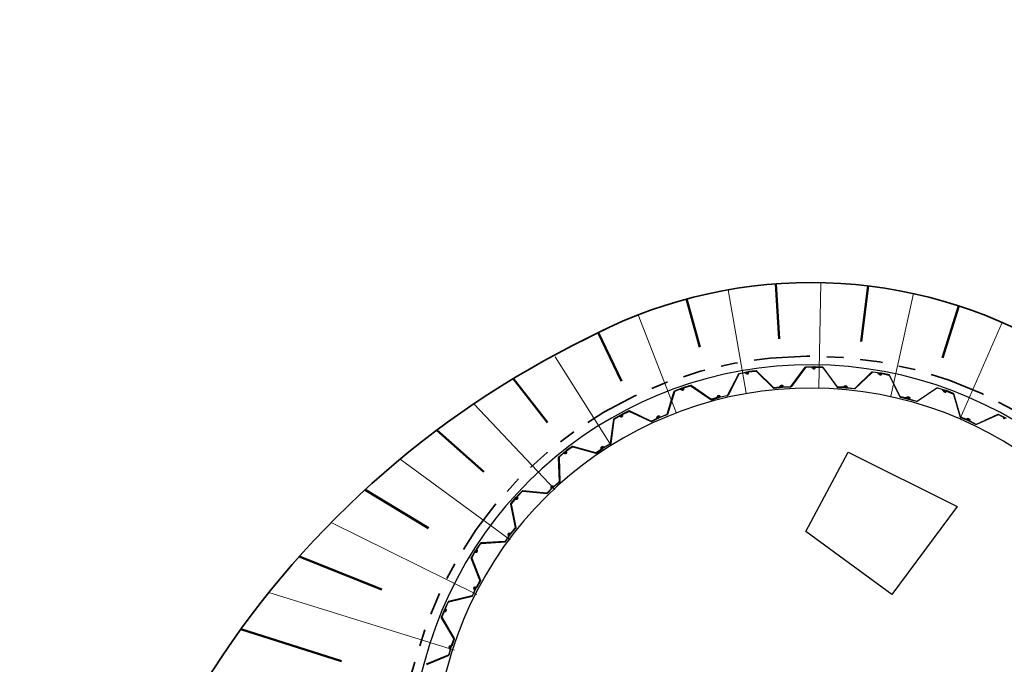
# Model space of a CAD drawing. Header units: metres. Extents: x 103182 to 107392, y 427230 to 428724.
# Tile 18 of 42: x 104658 to 104680, y 428210 to 428224. Entities that reach past the tile are written whole.
import ezdxf

# ---------------------------------------------------------------- set-up
doc = ezdxf.new("R2010")
doc.units = ezdxf.units.M
doc.linetypes.add('RI-DRAINAGE', pattern=[19.2, 6, -1.8, 1.8, -1.8, 2.4, -1.8, 1.8, -1.8])
doc.layers.add('!tm_contour_wel', color=5, linetype='Continuous')
for name, color, linetype, lineweight in [('N-CO-FC-DAMWAND_STAAL-G', 140, 'Continuous', 25), ('N-WE-GW-TALUDARCERING_KORT-G', 96, 'Continuous', 50), ('N-WE-GW-TALUDARCERING_LANG-G', 96, 'Continuous', 18), ('N-WE-GW-WATERGANG-G', 96, 'Continuous', 35), ('N-WE-RI-DRAINAGE_DRAIN-G', 90, 'RI-DRAINAGE', 35)]:
    doc.layers.add(name, color=color, linetype=linetype, lineweight=lineweight)

# ---------------------------------------------------------------- blocks, each defined once
blk = doc.blocks.new('Perenlaantje+Akenwijk')
at = {"layer": '!tm_contour_wel', "color": 251}
blk.add_polyline3d([(104677.09, 428211.926, -0.698), (104675.25, 428213.281, -0.695), (104676.156, 428214.981, -0.617), (104678.492, 428213.812, -0.644)], close=True, dxfattribs=at)
for points in [[(104673.363, 428216.169, -0.088672), (104673.362, 428216.172), (104673.361, 428216.178, -0.414214), (104673.37, 428216.193), (104673.393, 428216.197, -0.385314), (104673.407, 428216.189), (104673.412, 428216.173, 0.385314), (104673.421, 428216.167), (104673.564, 428216.197, 0.227194), (104673.578, 428216.207), (104673.812, 428216.661, -0.227194), (104673.822, 428216.669), (104673.992, 428216.704, -0.414214), (104674.006, 428216.694), (104674.007, 428216.688, -0.17875), (104674.006, 428216.681, -0.219232), (104673.993, 428216.671), (104673.987, 428216.67, -0.687239), (104673.985, 428216.673), (104673.996, 428216.688, 0.212557), (104673.997, 428216.691), (104673.996, 428216.692, 0.414214), (104673.993, 428216.695), (104673.973, 428216.691, 0.385314), (104673.969, 428216.685), (104673.971, 428216.666, -0.663703), (104673.966, 428216.664), (104673.947, 428216.679, 0.221695), (104673.931, 428216.683), (104673.83, 428216.662, 0.227194), (104673.816, 428216.652), (104673.583, 428216.198, -0.227194), (104673.572, 428216.19), (104673.414, 428216.157, -0.385314), (104673.405, 428216.163), (104673.398, 428216.184, 0.385314), (104673.392, 428216.188), (104673.372, 428216.184, 0.414214), (104673.37, 428216.18), (104673.37, 428216.178, 0.212557), (104673.372, 428216.177), (104673.388, 428216.167, -0.687234), (104673.387, 428216.163), (104673.382, 428216.162, -0.219232), (104673.366, 428216.166, -0.088672), (104673.363, 428216.169)], [(104673.973, 428216.68, 0.088672), (104673.973, 428216.676), (104673.974, 428216.67, 0.414214), (104673.987, 428216.659), (104674.01, 428216.662, 0.385314), (104674.021, 428216.674), (104674.02, 428216.691, -0.385314), (104674.027, 428216.699), (104674.173, 428216.717, -0.227194), (104674.189, 428216.711), (104674.554, 428216.354, 0.227194), (104674.567, 428216.35), (104674.738, 428216.371, 0.414214), (104674.749, 428216.384), (104674.748, 428216.391, 0.17875), (104674.745, 428216.397, 0.219232), (104674.729, 428216.402), (104674.724, 428216.401, 0.687239), (104674.723, 428216.398), (104674.738, 428216.387, -0.212557), (104674.739, 428216.385), (104674.74, 428216.383, -0.414214), (104674.737, 428216.38), (104674.717, 428216.377, -0.385314), (104674.711, 428216.381), (104674.707, 428216.4, 0.663703), (104674.702, 428216.401), (104674.688, 428216.38, -0.221695), (104674.674, 428216.371), (104674.572, 428216.359, -0.227194), (104674.556, 428216.365), (104674.191, 428216.722, 0.227194), (104674.178, 428216.726), (104674.018, 428216.707, 0.385314), (104674.011, 428216.698), (104674.011, 428216.676, -0.385314), (104674.007, 428216.671), (104673.987, 428216.668, -0.414214), (104673.983, 428216.671), (104673.983, 428216.673, -0.212557), (104673.984, 428216.675), (104673.996, 428216.689, 0.687234), (104673.994, 428216.692), (104673.989, 428216.692, 0.219232), (104673.975, 428216.683, 0.088672), (104673.973, 428216.68)], [(104674.713, 428216.391, -0.088672), (104674.712, 428216.394), (104674.712, 428216.401, -0.414214), (104674.724, 428216.413), (104674.747, 428216.414, -0.385314), (104674.759, 428216.404), (104674.761, 428216.387, 0.385314), (104674.77, 428216.38), (104674.916, 428216.385, 0.227194), (104674.931, 428216.393), (104675.238, 428216.801, -0.227194), (104675.249, 428216.807), (104675.422, 428216.813, -0.414214), (104675.435, 428216.801), (104675.435, 428216.794, -0.17875), (104675.433, 428216.788, -0.219232), (104675.418, 428216.78), (104675.412, 428216.78, -0.687239), (104675.411, 428216.784), (104675.424, 428216.797, 0.212557), (104675.425, 428216.799), (104675.425, 428216.801, 0.414214), (104675.422, 428216.803), (104675.402, 428216.803, 0.385314), (104675.397, 428216.798), (104675.396, 428216.779, -0.663703), (104675.39, 428216.777), (104675.374, 428216.795, 0.221695), (104675.359, 428216.802), (104675.256, 428216.799, 0.227194), (104675.241, 428216.791), (104674.934, 428216.382, -0.227194), (104674.923, 428216.376), (104674.761, 428216.371, -0.385314), (104674.753, 428216.378), (104674.75, 428216.4, 0.385314), (104674.745, 428216.405), (104674.725, 428216.404, 0.414214), (104674.722, 428216.401), (104674.722, 428216.399, 0.212557), (104674.723, 428216.397), (104674.737, 428216.385, -0.687234), (104674.736, 428216.381), (104674.73, 428216.381, -0.219232), (104674.715, 428216.388, -0.088672), (104674.713, 428216.391)], [(104675.4, 428216.792, 0.088672), (104675.399, 428216.789), (104675.399, 428216.782, 0.414214), (104675.41, 428216.769), (104675.434, 428216.768, 0.385314), (104675.446, 428216.778), (104675.448, 428216.795, -0.385314), (104675.457, 428216.802), (104675.603, 428216.795, -0.227194), (104675.618, 428216.787), (104675.918, 428216.374, 0.227194), (104675.93, 428216.368), (104676.103, 428216.359, 0.414214), (104676.115, 428216.37), (104676.116, 428216.377, 0.17875), (104676.113, 428216.384, 0.219232), (104676.099, 428216.392), (104676.093, 428216.392, 0.687239), (104676.092, 428216.388), (104676.105, 428216.375, -0.212557), (104676.106, 428216.373), (104676.106, 428216.371, -0.414214), (104676.103, 428216.368), (104676.082, 428216.369, -0.385314), (104676.077, 428216.374), (104676.077, 428216.393, 0.663703), (104676.071, 428216.395), (104676.055, 428216.377, -0.221695), (104676.039, 428216.371), (104675.937, 428216.376, -0.227194), (104675.922, 428216.384), (104675.621, 428216.797, 0.227194), (104675.61, 428216.803), (104675.449, 428216.811, 0.385314), (104675.44, 428216.804), (104675.437, 428216.782, -0.385314), (104675.432, 428216.778), (104675.411, 428216.779, -0.414214), (104675.408, 428216.782), (104675.409, 428216.783, -0.212557), (104675.41, 428216.786), (104675.424, 428216.797, 0.687234), (104675.423, 428216.801), (104675.418, 428216.801, 0.219232), (104675.402, 428216.795, 0.088672), (104675.4, 428216.792)], [(104676.081, 428216.383, -0.088672), (104676.081, 428216.386), (104676.082, 428216.393, -0.414214), (104676.095, 428216.403), (104676.118, 428216.4, -0.385314), (104676.129, 428216.388), (104676.128, 428216.371, 0.385314), (104676.135, 428216.363), (104676.28, 428216.343, 0.227194), (104676.296, 428216.348), (104676.667, 428216.699, -0.227194), (104676.679, 428216.703), (104676.851, 428216.68, -0.414214), (104676.861, 428216.667), (104676.86, 428216.66, -0.17875), (104676.857, 428216.654, -0.219232), (104676.841, 428216.649), (104676.836, 428216.65, -0.687239), (104676.835, 428216.653), (104676.85, 428216.664, 0.212557), (104676.851, 428216.666), (104676.852, 428216.668, 0.414214), (104676.849, 428216.671), (104676.829, 428216.674, 0.385314), (104676.823, 428216.67), (104676.819, 428216.652, -0.663703), (104676.814, 428216.651), (104676.801, 428216.671, 0.221695), (104676.786, 428216.68), (104676.685, 428216.694, 0.227194), (104676.668, 428216.689), (104676.298, 428216.338, -0.227194), (104676.285, 428216.334), (104676.125, 428216.355, -0.385314), (104676.118, 428216.364), (104676.119, 428216.386, 0.385314), (104676.115, 428216.391), (104676.094, 428216.394, 0.414214), (104676.091, 428216.392), (104676.091, 428216.39, 0.212557), (104676.092, 428216.388), (104676.104, 428216.373, -0.687234), (104676.102, 428216.37), (104676.096, 428216.371, -0.219232), (104676.082, 428216.38, -0.088672), (104676.081, 428216.383)], [(104676.826, 428216.663, 0.088672), (104676.824, 428216.66), (104676.823, 428216.654, 0.414214), (104676.832, 428216.639), (104676.855, 428216.634, 0.385314), (104676.869, 428216.642), (104676.874, 428216.659, -0.385314), (104676.883, 428216.664), (104677.026, 428216.632, -0.227194), (104677.04, 428216.622), (104677.266, 428216.164, 0.227194), (104677.277, 428216.156), (104677.446, 428216.119, 0.414214), (104677.46, 428216.128), (104677.461, 428216.134, 0.17875), (104677.46, 428216.141, 0.219232), (104677.447, 428216.151), (104677.442, 428216.153, 0.687239), (104677.44, 428216.149), (104677.45, 428216.134, -0.212557), (104677.451, 428216.132), (104677.451, 428216.13, -0.414214), (104677.447, 428216.128), (104677.427, 428216.132, -0.385314), (104677.423, 428216.138), (104677.425, 428216.156, 0.663703), (104677.421, 428216.159), (104677.401, 428216.144, -0.221695), (104677.385, 428216.141), (104677.285, 428216.163, -0.227194), (104677.271, 428216.174), (104677.045, 428216.631, 0.227194), (104677.034, 428216.639), (104676.877, 428216.674, 0.385314), (104676.867, 428216.669), (104676.86, 428216.647, -0.385314), (104676.854, 428216.644), (104676.834, 428216.648, -0.414214), (104676.832, 428216.652), (104676.832, 428216.653, -0.212557), (104676.834, 428216.655), (104676.85, 428216.665, 0.687234), (104676.85, 428216.668), (104676.844, 428216.67, 0.219232), (104676.828, 428216.666, 0.088672), (104676.826, 428216.663)], [(104672.07, 428215.723, -0.088672), (104672.068, 428215.726), (104672.066, 428215.732, -0.414214), (104672.073, 428215.748), (104672.094, 428215.756, -0.385314), (104672.109, 428215.751), (104672.117, 428215.735, 0.385314), (104672.127, 428215.732), (104672.263, 428215.785, 0.227194), (104672.275, 428215.797), (104672.429, 428216.284, -0.227194), (104672.438, 428216.294), (104672.599, 428216.356, -0.414214), (104672.615, 428216.349), (104672.617, 428216.343, -0.17875), (104672.618, 428216.336, -0.219232), (104672.606, 428216.324), (104672.601, 428216.322, -0.687239), (104672.598, 428216.325), (104672.607, 428216.342, 0.212557), (104672.607, 428216.344), (104672.606, 428216.346, 0.414214), (104672.602, 428216.347), (104672.583, 428216.34, 0.385314), (104672.58, 428216.334), (104672.585, 428216.316, -0.663703), (104672.581, 428216.312), (104672.56, 428216.324, 0.221695), (104672.543, 428216.325), (104672.447, 428216.288, 0.227194), (104672.436, 428216.275), (104672.281, 428215.789, -0.227194), (104672.273, 428215.779), (104672.122, 428215.721, -0.385314), (104672.112, 428215.724), (104672.102, 428215.745, 0.385314), (104672.095, 428215.747), (104672.076, 428215.74, 0.414214), (104672.075, 428215.736), (104672.075, 428215.734, 0.212557), (104672.077, 428215.732), (104672.094, 428215.726, -0.687234), (104672.094, 428215.722), (104672.089, 428215.72, -0.219232), (104672.073, 428215.721, -0.088672), (104672.07, 428215.723)], [(104672.585, 428216.329, 0.088672), (104672.586, 428216.326), (104672.588, 428216.32, 0.414214), (104672.603, 428216.311), (104672.625, 428216.318, 0.385314), (104672.633, 428216.332), (104672.63, 428216.349, -0.385314), (104672.636, 428216.358), (104672.776, 428216.399, -0.227194), (104672.793, 428216.397), (104673.213, 428216.106, 0.227194), (104673.226, 428216.104), (104673.392, 428216.153, 0.414214), (104673.4, 428216.168), (104673.398, 428216.175, 0.17875), (104673.394, 428216.18, 0.219232), (104673.377, 428216.183), (104673.372, 428216.181, 0.687239), (104673.372, 428216.177), (104673.389, 428216.169, -0.212557), (104673.39, 428216.167), (104673.391, 428216.166, -0.414214), (104673.389, 428216.162), (104673.369, 428216.156, -0.385314), (104673.363, 428216.159), (104673.356, 428216.177, 0.663703), (104673.35, 428216.177), (104673.341, 428216.154, -0.221695), (104673.328, 428216.143), (104673.23, 428216.114, -0.227194), (104673.213, 428216.117), (104672.793, 428216.407, 0.227194), (104672.78, 428216.409), (104672.625, 428216.363, 0.385314), (104672.619, 428216.354), (104672.624, 428216.332, -0.385314), (104672.62, 428216.326), (104672.601, 428216.32, -0.414214), (104672.597, 428216.322), (104672.596, 428216.324, -0.212557), (104672.597, 428216.326), (104672.606, 428216.342, 0.687234), (104672.604, 428216.345), (104672.599, 428216.344, 0.219232), (104672.586, 428216.333, 0.088672), (104672.585, 428216.329)], [(104677.428, 428216.146, -0.088672), (104677.429, 428216.149), (104677.431, 428216.156, -0.414214), (104677.446, 428216.164), (104677.468, 428216.157, -0.385314), (104677.476, 428216.143), (104677.472, 428216.126, 0.385314), (104677.478, 428216.117), (104677.618, 428216.073, 0.227194), (104677.635, 428216.075), (104678.059, 428216.36, -0.227194), (104678.072, 428216.361), (104678.237, 428216.31, -0.414214), (104678.245, 428216.295), (104678.243, 428216.288, -0.17875), (104678.239, 428216.283, -0.219232), (104678.222, 428216.281), (104678.217, 428216.282, -0.687239), (104678.217, 428216.286), (104678.234, 428216.294, 0.212557), (104678.235, 428216.296), (104678.236, 428216.297, 0.414214), (104678.234, 428216.301), (104678.214, 428216.307, 0.385314), (104678.208, 428216.304), (104678.201, 428216.287, -0.663703), (104678.195, 428216.287), (104678.186, 428216.309, 0.221695), (104678.173, 428216.321), (104678.076, 428216.351, 0.227194), (104678.058, 428216.349), (104677.634, 428216.065, -0.227194), (104677.621, 428216.063), (104677.467, 428216.111, -0.385314), (104677.462, 428216.121), (104677.466, 428216.143, 0.385314), (104677.463, 428216.149), (104677.443, 428216.155, 0.414214), (104677.44, 428216.153), (104677.439, 428216.151, 0.212557), (104677.439, 428216.149), (104677.449, 428216.133, -0.687234), (104677.446, 428216.13), (104677.441, 428216.131, -0.219232), (104677.429, 428216.142, -0.088672), (104677.428, 428216.146)], [(104678.209, 428216.297, 0.088672), (104678.207, 428216.294), (104678.205, 428216.288, 0.414214), (104678.212, 428216.273), (104678.233, 428216.264, 0.385314), (104678.248, 428216.269), (104678.256, 428216.285, -0.385314), (104678.266, 428216.288), (104678.402, 428216.233, -0.227194), (104678.414, 428216.22), (104678.56, 428215.731, 0.227194), (104678.569, 428215.721), (104678.729, 428215.656, 0.414214), (104678.745, 428215.663), (104678.747, 428215.669, 0.17875), (104678.747, 428215.676, 0.219232), (104678.736, 428215.688), (104678.731, 428215.69, 0.687239), (104678.728, 428215.687), (104678.736, 428215.671, -0.212557), (104678.737, 428215.668), (104678.736, 428215.667, -0.414214), (104678.732, 428215.665), (104678.713, 428215.673, -0.385314), (104678.71, 428215.679), (104678.716, 428215.697, 0.663703), (104678.711, 428215.7), (104678.69, 428215.689, -0.221695), (104678.673, 428215.688), (104678.578, 428215.727, -0.227194), (104678.566, 428215.74), (104678.42, 428216.229, 0.227194), (104678.411, 428216.238), (104678.261, 428216.299, 0.385314), (104678.251, 428216.296), (104678.241, 428216.276, -0.385314), (104678.234, 428216.273), (104678.215, 428216.281, -0.414214), (104678.214, 428216.285), (104678.214, 428216.286, -0.212557), (104678.216, 428216.288), (104678.234, 428216.294, 0.687234), (104678.234, 428216.298), (104678.229, 428216.3, 0.219232), (104678.212, 428216.3, 0.088672), (104678.209, 428216.297)], [(104671.276, 428215.751, 0.088672), (104671.277, 428215.748), (104671.28, 428215.742, 0.414214), (104671.296, 428215.736), (104671.317, 428215.747, 0.385314), (104671.323, 428215.762), (104671.317, 428215.778, -0.385314), (104671.321, 428215.788), (104671.452, 428215.852, -0.227194), (104671.47, 428215.852), (104671.932, 428215.636, 0.227194), (104671.945, 428215.637), (104672.101, 428215.713, 0.414214), (104672.106, 428215.729), (104672.103, 428215.735, 0.17875), (104672.098, 428215.74, 0.219232), (104672.081, 428215.739), (104672.077, 428215.737, 0.687239), (104672.077, 428215.733), (104672.095, 428215.728, -0.212557), (104672.097, 428215.726), (104672.097, 428215.725, -0.414214), (104672.096, 428215.721), (104672.078, 428215.712, -0.385314), (104672.071, 428215.714), (104672.061, 428215.73, 0.663703), (104672.056, 428215.729), (104672.05, 428215.705, -0.221695), (104672.039, 428215.692), (104671.947, 428215.647, -0.227194), (104671.93, 428215.647), (104671.467, 428215.863, 0.227194), (104671.454, 428215.863), (104671.309, 428215.791, 0.385314), (104671.305, 428215.781), (104671.313, 428215.76, -0.385314), (104671.311, 428215.754), (104671.292, 428215.745, -0.414214), (104671.288, 428215.746), (104671.288, 428215.748, -0.212557), (104671.288, 428215.75), (104671.295, 428215.767, 0.687234), (104671.292, 428215.77), (104671.287, 428215.768, 0.219232), (104671.276, 428215.755, 0.088672), (104671.276, 428215.751)], [(104678.716, 428215.686, -0.088672), (104678.717, 428215.689), (104678.721, 428215.695, -0.414214), (104678.737, 428215.701), (104678.757, 428215.69, -0.385314), (104678.763, 428215.675), (104678.757, 428215.659, 0.385314), (104678.761, 428215.649), (104678.891, 428215.582, 0.227194), (104678.908, 428215.582), (104679.374, 428215.791, -0.227194), (104679.387, 428215.79), (104679.541, 428215.712, -0.414214)], [(104679.512, 428215.711), (104679.502, 428215.695, -0.663703), (104679.496, 428215.696), (104679.491, 428215.72, 0.221695), (104679.481, 428215.733), (104679.389, 428215.78, 0.227194), (104679.372, 428215.78), (104678.906, 428215.572, -0.227194), (104678.893, 428215.572), (104678.749, 428215.645, -0.385314), (104678.745, 428215.656), (104678.753, 428215.677, 0.385314), (104678.751, 428215.683), (104678.733, 428215.692, 0.414214), (104678.729, 428215.691), (104678.728, 428215.689, 0.212557), (104678.728, 428215.687), (104678.735, 428215.67, -0.687234), (104678.732, 428215.667), (104678.727, 428215.669, -0.219232), (104678.717, 428215.683, -0.088672), (104678.716, 428215.686)], [(104670.87, 428215.067, -0.088672), (104670.867, 428215.07), (104670.864, 428215.076, -0.414214), (104670.868, 428215.092), (104670.888, 428215.104, -0.385314), (104670.904, 428215.101), (104670.914, 428215.087, 0.385314), (104670.924, 428215.085), (104671.05, 428215.16, 0.227194), (104671.06, 428215.175), (104671.13, 428215.68, -0.227194), (104671.137, 428215.691), (104671.285, 428215.78, -0.414214), (104671.302, 428215.776), (104671.305, 428215.77, -0.17875), (104671.307, 428215.763, -0.219232), (104671.297, 428215.75), (104671.293, 428215.747, -0.687239), (104671.29, 428215.749), (104671.295, 428215.767, 0.212557), (104671.295, 428215.769), (104671.294, 428215.771, 0.414214), (104671.29, 428215.772), (104671.272, 428215.761, 0.385314), (104671.27, 428215.755), (104671.278, 428215.738, -0.663703), (104671.275, 428215.734), (104671.252, 428215.742, 0.221695), (104671.235, 428215.74), (104671.147, 428215.687, 0.227194), (104671.137, 428215.673), (104671.067, 428215.167, -0.227194), (104671.06, 428215.156), (104670.921, 428215.073, -0.385314), (104670.911, 428215.075), (104670.897, 428215.094, 0.385314), (104670.891, 428215.095), (104670.873, 428215.084, 0.414214), (104670.872, 428215.08), (104670.873, 428215.079, 0.212557), (104670.875, 428215.077), (104670.893, 428215.074, -0.687234), (104670.894, 428215.07), (104670.889, 428215.067, -0.219232), (104670.873, 428215.065, -0.088672), (104670.87, 428215.067)], [(104669.797, 428214.219, -0.088672), (104669.794, 428214.221), (104669.789, 428214.226, -0.414214), (104669.791, 428214.243), (104669.808, 428214.258, -0.385314), (104669.824, 428214.258), (104669.837, 428214.246, 0.385314), (104669.847, 428214.246), (104669.959, 428214.341, 0.227194), (104669.966, 428214.357), (104669.95, 428214.867, -0.227194), (104669.955, 428214.879), (104670.087, 428214.992, -0.414214), (104670.104, 428214.99), (104670.108, 428214.985, -0.17875), (104670.11, 428214.979, -0.219232), (104670.103, 428214.963), (104670.099, 428214.96, -0.687239), (104670.096, 428214.962), (104670.098, 428214.98, 0.212557), (104670.098, 428214.983), (104670.097, 428214.984, 0.414214), (104670.092, 428214.984), (104670.077, 428214.971, 0.385314), (104670.076, 428214.964), (104670.087, 428214.949, -0.663703), (104670.084, 428214.944), (104670.06, 428214.948, 0.221695), (104670.044, 428214.944), (104669.966, 428214.877, 0.227194), (104669.959, 428214.861), (104669.974, 428214.351, -0.227194), (104669.969, 428214.339), (104669.846, 428214.234, -0.385314), (104669.836, 428214.234), (104669.819, 428214.25, 0.385314), (104669.813, 428214.25), (104669.797, 428214.237, 0.414214), (104669.797, 428214.232), (104669.798, 428214.231, 0.212557), (104669.8, 428214.23), (104669.819, 428214.23, -0.687234), (104669.82, 428214.226), (104669.816, 428214.222, -0.219232), (104669.8, 428214.218, -0.088672), (104669.797, 428214.219)], [(104670.082, 428214.962, 0.088672), (104670.084, 428214.958), (104670.088, 428214.953, 0.414214), (104670.105, 428214.95), (104670.123, 428214.964, 0.385314), (104670.127, 428214.98), (104670.118, 428214.994, -0.385314), (104670.12, 428215.005), (104670.239, 428215.091, -0.227194), (104670.256, 428215.094), (104670.749, 428214.958, 0.227194), (104670.761, 428214.961), (104670.902, 428215.062, 0.414214), (104670.904, 428215.079), (104670.9, 428215.084, 0.17875), (104670.895, 428215.088, 0.219232), (104670.878, 428215.085), (104670.874, 428215.082, 0.687239), (104670.875, 428215.078), (104670.893, 428215.076, -0.212557), (104670.895, 428215.075), (104670.896, 428215.073, -0.414214), (104670.896, 428215.069), (104670.879, 428215.057, -0.385314), (104670.873, 428215.058), (104670.86, 428215.072, 0.663703), (104670.855, 428215.07), (104670.853, 428215.046, -0.221695), (104670.845, 428215.032), (104670.762, 428214.971, -0.227194), (104670.745, 428214.968), (104670.252, 428215.104, 0.227194), (104670.239, 428215.101), (104670.108, 428215.007, 0.385314), (104670.106, 428214.996), (104670.118, 428214.977, -0.385314), (104670.116, 428214.97), (104670.1, 428214.958, -0.414214), (104670.095, 428214.959), (104670.094, 428214.96, -0.212557), (104670.094, 428214.962), (104670.098, 428214.981, 0.687234), (104670.095, 428214.983), (104670.09, 428214.98, 0.219232), (104670.082, 428214.965, 0.088672), (104670.082, 428214.962)], [(104669.038, 428213.983, 0.088672), (104669.04, 428213.98), (104669.045, 428213.975, 0.414214), (104669.062, 428213.975), (104669.078, 428213.992, 0.385314), (104669.079, 428214.008), (104669.068, 428214.021, -0.385314), (104669.068, 428214.032), (104669.171, 428214.136, -0.227194), (104669.187, 428214.142), (104669.695, 428214.091, 0.227194), (104669.708, 428214.096), (104669.829, 428214.219, 0.414214), (104669.829, 428214.236), (104669.824, 428214.241, 0.17875), (104669.817, 428214.244, 0.219232), (104669.802, 428214.238), (104669.798, 428214.234, 0.687239), (104669.8, 428214.231), (104669.818, 428214.232, -0.212557), (104669.821, 428214.231), (104669.822, 428214.23, -0.414214), (104669.822, 428214.225), (104669.808, 428214.211, -0.385314), (104669.801, 428214.21), (104669.786, 428214.222, 0.663703), (104669.781, 428214.22), (104669.784, 428214.196, -0.221695), (104669.778, 428214.18), (104669.706, 428214.106, -0.227194), (104669.69, 428214.101), (104669.182, 428214.151, 0.227194), (104669.169, 428214.147), (104669.056, 428214.032, 0.385314), (104669.056, 428214.021), (104669.07, 428214.003, -0.385314), (104669.07, 428213.997), (104669.056, 428213.982, -0.414214), (104669.051, 428213.982), (104669.05, 428213.983, -0.212557), (104669.049, 428213.986), (104669.05, 428214.004, 0.687234), (104669.047, 428214.006), (104669.043, 428214.002, 0.219232), (104669.037, 428213.986, 0.088672), (104669.038, 428213.983)], [(104668.881, 428213.203, -0.088672), (104668.878, 428213.204), (104668.873, 428213.209, -0.414214), (104668.871, 428213.226), (104668.886, 428213.243, -0.385314), (104668.902, 428213.246), (104668.916, 428213.236, 0.385314), (104668.927, 428213.238), (104669.02, 428213.35, 0.227194), (104669.025, 428213.367), (104668.924, 428213.868, -0.227194), (104668.927, 428213.88), (104669.037, 428214.013, -0.414214), (104669.054, 428214.015), (104669.059, 428214.01, -0.17875), (104669.063, 428214.004, -0.219232), (104669.059, 428213.988), (104669.055, 428213.984, -0.687239), (104669.051, 428213.985), (104669.051, 428214.004, 0.212557), (104669.05, 428214.006), (104669.048, 428214.007, 0.414214), (104669.044, 428214.007), (104669.031, 428213.991, 0.385314), (104669.031, 428213.984), (104669.045, 428213.971, -0.663703), (104669.043, 428213.966), (104669.018, 428213.966, 0.221695), (104669.003, 428213.958), (104668.937, 428213.88, 0.227194), (104668.933, 428213.863), (104669.034, 428213.362, -0.227194), (104669.031, 428213.35), (104668.928, 428213.226, -0.385314), (104668.917, 428213.224), (104668.898, 428213.237, 0.385314), (104668.892, 428213.236), (104668.879, 428213.22, 0.414214), (104668.879, 428213.216), (104668.88, 428213.215, 0.212557), (104668.883, 428213.214), (104668.901, 428213.217, -0.687234), (104668.903, 428213.213), (104668.899, 428213.209, -0.219232), (104668.884, 428213.202, -0.088672), (104668.881, 428213.203)], [(104668.173, 428212.843, 0.088672), (104668.175, 428212.84), (104668.181, 428212.836, 0.414214), (104668.198, 428212.839), (104668.211, 428212.858, 0.385314), (104668.209, 428212.874), (104668.196, 428212.885, -0.385314), (104668.194, 428212.896), (104668.278, 428213.016, -0.227194), (104668.293, 428213.025), (104668.803, 428213.06, 0.227194), (104668.814, 428213.066), (104668.913, 428213.208, 0.414214), (104668.91, 428213.225), (104668.904, 428213.229, 0.17875), (104668.897, 428213.231, 0.219232), (104668.883, 428213.222), (104668.88, 428213.218, 0.687239), (104668.882, 428213.215), (104668.9, 428213.219, -0.212557), (104668.903, 428213.218), (104668.904, 428213.217, -0.414214), (104668.905, 428213.213), (104668.893, 428213.197, -0.385314), (104668.887, 428213.195), (104668.87, 428213.204, 0.663703), (104668.866, 428213.201), (104668.872, 428213.178, -0.221695), (104668.869, 428213.161), (104668.811, 428213.077, -0.227194), (104668.796, 428213.068), (104668.286, 428213.033, 0.227194), (104668.275, 428213.026), (104668.183, 428212.894, 0.385314), (104668.184, 428212.883), (104668.201, 428212.868, -0.385314), (104668.202, 428212.862), (104668.19, 428212.845, -0.414214), (104668.186, 428212.844), (104668.185, 428212.845, -0.212557), (104668.183, 428212.847), (104668.181, 428212.866, 0.687234), (104668.177, 428212.867), (104668.174, 428212.862, 0.219232), (104668.171, 428212.846, 0.088672), (104668.173, 428212.843)], [(104668.149, 428212.047, -0.088672), (104668.146, 428212.048), (104668.14, 428212.052, -0.414214), (104668.135, 428212.068), (104668.147, 428212.088, -0.385314), (104668.162, 428212.093), (104668.178, 428212.086, 0.385314), (104668.188, 428212.089), (104668.262, 428212.216, 0.227194), (104668.263, 428212.233), (104668.079, 428212.71, -0.227194), (104668.08, 428212.723), (104668.167, 428212.872, -0.414214), (104668.183, 428212.877), (104668.189, 428212.873, -0.17875), (104668.194, 428212.868, -0.219232), (104668.192, 428212.851), (104668.19, 428212.847, -0.687239), (104668.186, 428212.847), (104668.182, 428212.866, 0.212557), (104668.18, 428212.867), (104668.179, 428212.868, 0.414214), (104668.175, 428212.867), (104668.165, 428212.85, 0.385314), (104668.166, 428212.843), (104668.181, 428212.832, -0.663703), (104668.18, 428212.827), (104668.156, 428212.822, 0.221695), (104668.142, 428212.813), (104668.091, 428212.724, 0.227194), (104668.09, 428212.707), (104668.273, 428212.23, -0.227194), (104668.272, 428212.217), (104668.191, 428212.078, -0.385314), (104668.181, 428212.074), (104668.16, 428212.084, 0.385314), (104668.154, 428212.082), (104668.144, 428212.064, 0.414214), (104668.145, 428212.06), (104668.146, 428212.059, 0.212557), (104668.148, 428212.059), (104668.166, 428212.064, -0.687234), (104668.169, 428212.061), (104668.166, 428212.057, -0.219232), (104668.152, 428212.047, -0.088672), (104668.149, 428212.047)], [(104667.511, 428211.573, 0.088672), (104667.514, 428211.571), (104667.52, 428211.569, 0.414214), (104667.536, 428211.574), (104667.546, 428211.595, 0.385314), (104667.541, 428211.611), (104667.527, 428211.619, -0.385314), (104667.524, 428211.63), (104667.586, 428211.762, -0.227194), (104667.599, 428211.773), (104668.096, 428211.893, 0.227194), (104668.106, 428211.902), (104668.179, 428212.058, 0.414214), (104668.173, 428212.074), (104668.167, 428212.077, 0.17875), (104668.16, 428212.078, 0.219232), (104668.148, 428212.067), (104668.145, 428212.062, 0.687239), (104668.148, 428212.059), (104668.165, 428212.066, -0.212557), (104668.168, 428212.066), (104668.169, 428212.066, -0.414214), (104668.171, 428212.062), (104668.162, 428212.043, -0.385314), (104668.156, 428212.041), (104668.138, 428212.047, 0.663703), (104668.134, 428212.043), (104668.144, 428212.021, -0.221695), (104668.144, 428212.004), (104668.101, 428211.911, -0.227194), (104668.087, 428211.9), (104667.591, 428211.78, 0.227194), (104667.581, 428211.772), (104667.512, 428211.625, 0.385314), (104667.515, 428211.615), (104667.535, 428211.604, -0.385314), (104667.537, 428211.597), (104667.528, 428211.579, -0.414214), (104667.524, 428211.577), (104667.523, 428211.578, -0.212557), (104667.521, 428211.58), (104667.516, 428211.598, 0.687234), (104667.512, 428211.598), (104667.509, 428211.593, 0.219232), (104667.509, 428211.576, 0.088672), (104667.511, 428211.573)], [(104667.621, 428210.785, -0.088672), (104667.618, 428210.786), (104667.611, 428210.788, -0.414214), (104667.604, 428210.804), (104667.612, 428210.825, -0.385314), (104667.627, 428210.833), (104667.643, 428210.828, 0.385314), (104667.653, 428210.833), (104667.704, 428210.971, 0.227194), (104667.702, 428210.988), (104667.441, 428211.427, -0.227194), (104667.44, 428211.44), (104667.501, 428211.602, -0.414214), (104667.516, 428211.609), (104667.522, 428211.606, -0.17875), (104667.528, 428211.602, -0.219232), (104667.529, 428211.585), (104667.527, 428211.58, -0.687239), (104667.523, 428211.58), (104667.516, 428211.597, 0.212557), (104667.514, 428211.599), (104667.513, 428211.6, 0.414214), (104667.509, 428211.598), (104667.502, 428211.579, 0.385314), (104667.504, 428211.573), (104667.521, 428211.564, -0.663703), (104667.521, 428211.559), (104667.498, 428211.551, 0.221695), (104667.486, 428211.539), (104667.45, 428211.443, 0.227194), (104667.452, 428211.426), (104667.713, 428210.987, -0.227194), (104667.714, 428210.974), (104667.658, 428210.822, -0.385314), (104667.648, 428210.817), (104667.626, 428210.823, 0.385314), (104667.62, 428210.82), (104667.613, 428210.801, 0.414214), (104667.615, 428210.797), (104667.616, 428210.796, 0.212557), (104667.619, 428210.797), (104667.635, 428210.805, -0.687234), (104667.638, 428210.803), (104667.636, 428210.798, -0.219232), (104667.624, 428210.786, -0.088672), (104667.621, 428210.785)], [(104667.122, 428210.427), (104667.593, 428210.625, 0.227194), (104667.601, 428210.635), (104667.649, 428210.801, 0.414214), (104667.641, 428210.816), (104667.634, 428210.818, 0.17875), (104667.628, 428210.817, 0.219232), (104667.617, 428210.804), (104667.615, 428210.799, 0.687239), (104667.618, 428210.797), (104667.634, 428210.807, -0.212557), (104667.636, 428210.807), (104667.638, 428210.807, -0.414214), (104667.64, 428210.803), (104667.634, 428210.783, -0.385314), (104667.629, 428210.78), (104667.61, 428210.783, 0.663703), (104667.607, 428210.779), (104667.621, 428210.759, -0.221695), (104667.623, 428210.742), (104667.595, 428210.643, -0.227194), (104667.583, 428210.63), (104667.113, 428210.433, 0.227194)]]:
    blk.add_lwpolyline(points, format="xyb")
at = {"layer": 'N-CO-FC-DAMWAND_STAAL-G', "color": 251}
for points in [[(104694.383, 428197.178, 0.015048), (104690.314, 428199.331, -0.267261), (104683.891, 428208.888, 0.848009), (104667.077, 428210.484, -0.294768), (104657.821, 428202.054, 0.004539), (104656.607, 428201.84), (104636.747, 428224.249)], [(104694.431, 428196.575, 0.016166), (104690.094, 428198.883, -0.267261), (104683.392, 428208.853, 0.848009), (104667.56, 428210.356, -0.294768), (104657.904, 428201.561, 0.005586), (104656.42, 428201.296), (104636.373, 428223.918)]]:
    blk.add_lwpolyline(points, format="xyb", dxfattribs=at)
at = {"layer": 'N-WE-GW-TALUDARCERING_KORT-G', "color": 251}
for points in [[(104674.603, 428218.589), (104674.675, 428217.41)], [(104676.584, 428218.543), (104676.433, 428217.355)], [(104672.689, 428218.263), (104672.974, 428217.229)], [(104678.527, 428218.114), (104678.175, 428217.004)], [(104670.801, 428217.548), (104671.295, 428216.499)], [(104668.977, 428216.556), (104669.709, 428215.616)], [(104667.337, 428215.449), (104668.349, 428214.555)], [(104665.803, 428214.175), (104667.162, 428213.348)], [(104664.39, 428212.74), (104666.159, 428212.035)], [(104663.142, 428211.187), (104665.297, 428210.503)]]:
    blk.add_lwpolyline(points, dxfattribs=at)
at = {"layer": 'N-WE-GW-TALUDARCERING_LANG-G', "color": 251}
for points in [[(104675.572, 428218.614), (104675.525, 428216.365)], [(104673.581, 428218.461), (104673.971, 428216.245)], [(104677.555, 428218.378), (104677.073, 428216.18)], [(104671.658, 428217.925), (104672.47, 428215.827)], [(104679.455, 428217.762), (104678.555, 428215.7)], [(104669.875, 428217.026), (104671.078, 428215.125)], [(104668.134, 428216.017), (104669.866, 428214.183)], [(104666.553, 428214.83), (104668.909, 428213.1)], [(104665.077, 428213.474), (104668.194, 428211.926)], [(104663.741, 428211.973), (104667.718, 428210.738)]]:
    blk.add_lwpolyline(points, dxfattribs=at)
at = {"layer": 'N-WE-GW-WATERGANG-G', "color": 251, "flags": 128}
blk.add_lwpolyline([(104691.022, 428200.978, -0.267855), (104685.584, 428209.067, 0.547153), (104670.442, 428217.36, 0.547153)], format="xyb", dxfattribs=at)
at = {"layer": 'N-WE-GW-WATERGANG-G', "color": 251}
blk.add_lwpolyline([(104670.251, 428217.264), (104670.933, 428217.612)], dxfattribs=at)
blk.add_lwpolyline([(104658.196, 428206.59, 0.182526), (104662.187, 428209.744, -0.140548), (104670.251, 428217.264)], format="xyb", dxfattribs=at)
at = {"layer": 'N-WE-RI-DRAINAGE_DRAIN-G', "color": 251, "ltscale": 0.2, "flags": 128}
blk.add_lwpolyline([(104707.381, 428207.902), (104694.36, 428197.417), (104690.41, 428199.507, -0.244666), (104684.068, 428209.162, 0.83366), (104666.883, 428210.535, -0.293761), (104657.787, 428202.251), (104656.682, 428202.056), (104638.786, 428222.249)], format="xyb", dxfattribs=at)

msp = doc.modelspace()

# ---------------------------------------------------------------- block references
msp.add_blockref('Perenlaantje+Akenwijk', (0, 0))

doc.saveas('drawing.dxf')
